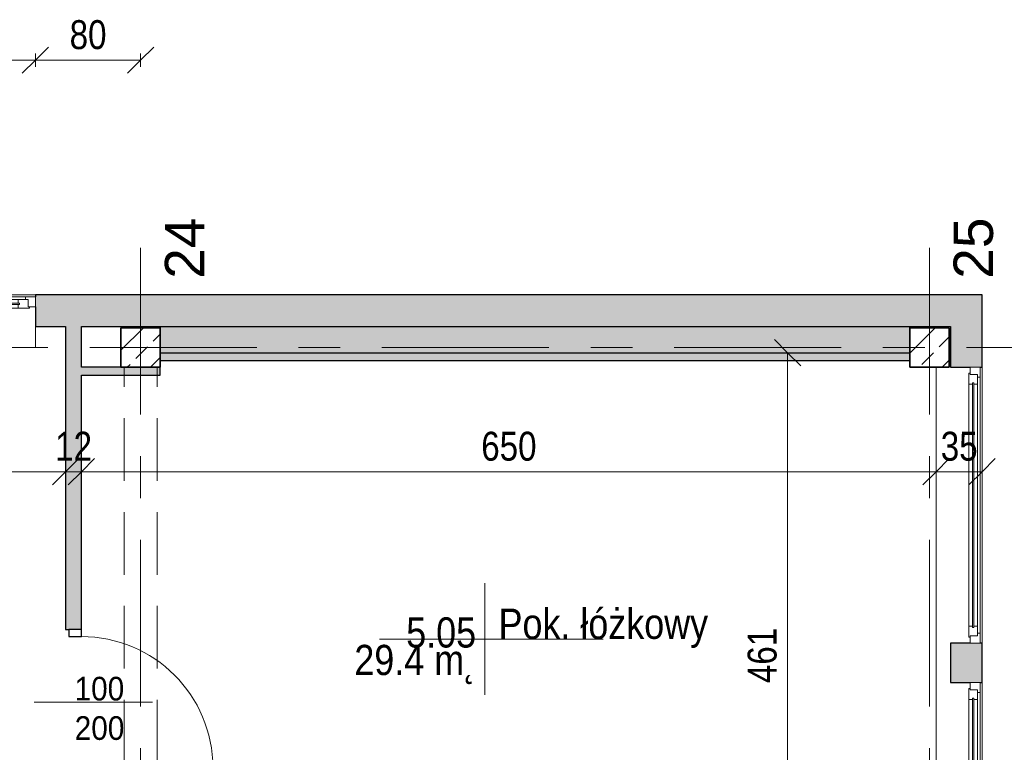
# Model space of a CAD drawing. Header units: centimetres. Extents: x -1743 to 21705, y -8842 to 3590.
# Tile 42 of 45: x 495 to 1244, y 2500 to 3058. Entities that reach past the tile are written whole.
import ezdxf

# ---------------------------------------------------------------- set-up
doc = ezdxf.new("R2010")
doc.units = ezdxf.units.CM
doc.linetypes.add('Oś', pattern=[222.25, 127, -31.75, 31.75, -31.75])
doc.linetypes.add('Ukryte', pattern=[71.438, 47.625, -23.813])
for name, color, linetype, lineweight in [('A-ANNO-DIMS', 211, 'Continuous', 13), ('A-ANNO-DIMS-100', 211, 'Continuous', 13), ('A-ANNO-NOTE', 131, 'Continuous', 9), ('A-AREA-IDEN', 2, 'Continuous', 13), ('A-DETL-GENF', 92, 'Continuous', 9), ('A-DETL-HDLN', 90, 'Ukryte', 9), ('A-DETL-MEDM', 33, 'Continuous', 25), ('A-DOOR', 31, 'Continuous', 13), ('A-GLAZ', 151, 'Continuous', 13), ('A-WALL', 113, 'Continuous', 13), ('S-COLS', 52, 'Continuous', 9), ('S-GRID', 1, 'Continuous', 13), ('S-GRID-IDEN', 1, 'Continuous', 13)]:
    doc.layers.add(name, color=color, linetype=linetype, lineweight=lineweight)
doc.styles.add('Arial', font='arial.ttf', dxfattribs={"width": 0.9, "height": 18})
doc.styles.add('Arial Narrow_2', font='ARIALN.TTF', dxfattribs={"height": 22})
doc.styles.add('Arial_1', font='arial.ttf', dxfattribs={"height": 30})
doc.styles.add('Arial_3', font='arial.ttf', dxfattribs={"width": 0.85, "height": 23})
doc.dimstyles.new('Diagonal_1_100__0_1__1', dxfattribs={"dimscale": 30.48, "dimtxt": 22.515481, "dimasz": 0.656168, "dimexe": 0.164042, "dimexo": 0.0625, "dimgap": 0.065617, "dimtad": 1, "dimdec": 1, "dimrnd": 0.1, "dimdsep": 46, "dimtxsty": 'Arial Narrow_2', "dimblk1": 'OBLIQUE', "dimblk2": 'OBLIQUE', "dimsah": 1, "dimcen": 0.09, "dimazin": 0, "dimtfac": 1, "dimtdec": 4, "dimtix": 1, "dimtmove": 0, "dimatfit": 3, "dimfxl": 0.164042, "dimfxlon": 1, "dimtvp": 1, "dimtolj": 1, "dimtzin": 0, "dimarcsym": 2})
doc.dimstyles.new('Diagonal_1_100__0_1__3', dxfattribs={"dimscale": 30.48, "dimtxt": 22.515481, "dimasz": 0.656168, "dimexe": 0.164042, "dimexo": 0.0625, "dimgap": 0.065617, "dimtad": 1, "dimdec": 1, "dimrnd": 0.1, "dimdsep": 46, "dimtxsty": 'Arial Narrow_2', "dimblk1": 'OBLIQUE', "dimblk2": 'OBLIQUE', "dimsah": 1, "dimcen": 0.09, "dimazin": 0, "dimtfac": 1, "dimtdec": 4, "dimtix": 1, "dimtmove": 0, "dimatfit": 3, "dimfxl": 0.164042, "dimfxlon": 1, "dimtvp": 1, "dimtolj": 1, "dimtzin": 0, "dimarcsym": 2})

# ---------------------------------------------------------------- blocks, each defined once
blk = doc.blocks.new('M_Concrete-Square-Column - 300 x 300mm-1794510-5_piętro III __10_50 m_ - stan istniejący')
at = {"layer": 'S-COLS'}
h = blk.add_hatch(dxfattribs=at)
h.set_pattern_fill('FP_14', color=256, style=0, pattern_type=2)
h.set_pattern_definition([(225, (1187.377, 2808.326), (17.67767, -17.67767), []), (225, (1169.7, 2808.326), (17.67767, -17.67767), [12.5, -6.25])])
h.paths.add_polyline_path([(-15, 15), (-15, -15), (15, -15), (15, 15)], flags=0)
at = {"layer": 'S-COLS', "lineweight": 35}
for p, q in [((-15, 15), (15, 15)), ((-15, -15), (-15, 15)), ((15, 15), (15, -15)), ((15, -15), (-15, -15))]:
    blk.add_line(p, q, dxfattribs=at)
blk = doc.blocks.new('M_Concrete-Square-Column - 300 x 300mm-V14-5_piętro III __10_50 m_ - stan istniejący')
at = {"layer": 'S-COLS'}
h = blk.add_hatch(dxfattribs=at)
h.set_pattern_fill('FP_18', color=256, style=0, pattern_type=2)
h.set_pattern_definition([(45, (-587.377, -2808.326), (-17.67767, 17.67767), []), (45, (-569.7, -2808.326), (-17.67767, 17.67767), [12.5, -6.25])])
h.paths.add_polyline_path([(15, -15), (15, 15), (-15, 15), (-15, -15)], flags=0)
at = {"layer": 'S-COLS', "lineweight": 35}
for p, q in [((15, 15), (-15, 15)), ((-15, 15), (-15, -15)), ((15, -15), (15, 15)), ((-15, -15), (15, -15))]:
    blk.add_line(p, q, dxfattribs=at)
blk = doc.blocks.new('DRZWI 1S - automatyczna etykieta - Drzwi 100-2252159-5_piętro III __10_50 m_ - stan istniejący')
at = {"layer": 'A-DETL-GENF'}
for p, q in [((-55.5, 6), (-55.5, -3.5)), ((-50, 6), (-55.5, 6)), ((-50, -3.5), (-50, 6)), ((55.5, 6), (50, 6)), ((50, 6), (50, -3.5)), ((55.5, -3.5), (55.5, 6)), ((-55.5, -3.5), (-50, -3.5)), ((50, -3.5), (55.5, -3.5))]:
    blk.add_line(p, q, dxfattribs=at)
at = {"layer": 'A-DETL-MEDM'}
for p, q in [((-50, 6), (-55.5, 6)), ((-55.5, 6), (-55.5, -3.5)), ((-50, -3.5), (-50, 6)), ((50, -3.5), (50, 6)), ((50, 6), (55.5, 6)), ((55.5, 6), (55.5, -3.5)), ((-55.5, -3.5), (-50, -3.5)), ((55.5, -3.5), (50, -3.5))]:
    blk.add_line(p, q, dxfattribs=at)
at = {"layer": 'A-DOOR'}
blk.add_line((50, 6), (50, 106), dxfattribs=at)
blk.add_arc((50, 6), 100, 90, 180, dxfattribs=at)
blk = doc.blocks.new('Okno - automatyczna etykieta - 210x165 _nietypowy podział_-2208582-5_piętro III __10_50 m_ - stan istniejący')
at = {"layer": 'A-GLAZ'}
for p, q in [((-97.5, 10.5), (-105, 10.5)), ((-105, 10.5), (-105, 3)), ((-105, 10.5), (105, 10.5)), ((-92, 8.5), (-99.5, 8.5)), ((-99.5, 8.5), (-99.5, 3)), ((-99.5, 3), (-99.5, 8.5)), ((-99.5, 8.5), (-97.5, 8.5)), ((-97.5, 8.5), (-97.5, 10.5)), ((97.5, 10.5), (-97.5, 10.5)), ((-92, 5.75), (-92, 8.5)), ((92, 8.5), (-92, 8.5)), ((99.5, 8.5), (92, 8.5)), ((92, 8.5), (92, 5.75)), ((105, 10.5), (97.5, 10.5)), ((97.5, 10.5), (97.5, 8.5)), ((97.5, 8.5), (99.5, 8.5)), ((99.5, 3), (99.5, 8.5)), ((99.5, 8.5), (99.5, 3)), ((105, 3), (105, 10.5)), ((-105, 3), (-99.5, 3)), ((-99.5, 3), (-100.5, 3)), ((-100.5, 3), (-100.5, 2)), ((-100.5, 2), (-92, 2)), ((93, 5.75), (-93, 5.75)), ((-93, 5.75), (-93, 4.75)), ((-93, 4.75), (-93, 5.75)), ((-93, 5.75), (-92, 5.75)), ((-93, 4.75), (93, 4.75)), ((-92, 4.75), (-93, 4.75)), ((-92, 2), (-92, 4.75)), ((92, 2), (-92, 2)), ((92, 5.75), (93, 5.75)), ((92, 4.75), (92, 2)), ((93, 4.75), (92, 4.75)), ((92, 2), (100.5, 2)), ((93, 4.75), (93, 5.75)), ((93, 5.75), (93, 4.75)), ((100.5, 3), (99.5, 3)), ((99.5, 3), (105, 3)), ((100.5, 2), (100.5, 3))]:
    blk.add_line(p, q, dxfattribs=at)
blk = doc.blocks.new('Okno - automatyczna etykieta - 200x165 _nietypowy podział_-2208530-5_piętro III __10_50 m_ - stan istniejący')
at = {"layer": 'A-GLAZ'}
for p, q in [((-92.5, 10.5), (-100, 10.5)), ((-100, 10.5), (-100, 3)), ((-100, 10.5), (100, 10.5)), ((-87, 8.5), (-94.5, 8.5)), ((-94.5, 8.5), (-94.5, 3)), ((-94.5, 3), (-94.5, 8.5)), ((-94.5, 8.5), (-92.5, 8.5)), ((-92.5, 8.5), (-92.5, 10.5)), ((92.5, 10.5), (-92.5, 10.5)), ((-87, 5.75), (-87, 8.5)), ((87, 8.5), (-87, 8.5)), ((94.5, 8.5), (87, 8.5)), ((87, 8.5), (87, 5.75)), ((100, 10.5), (92.5, 10.5)), ((92.5, 10.5), (92.5, 8.5)), ((92.5, 8.5), (94.5, 8.5)), ((94.5, 3), (94.5, 8.5)), ((94.5, 8.5), (94.5, 3)), ((100, 3), (100, 10.5)), ((-100, 3), (-94.5, 3)), ((-94.5, 3), (-95.5, 3)), ((-95.5, 3), (-95.5, 2)), ((-95.5, 2), (-87, 2)), ((88, 5.75), (-88, 5.75)), ((-88, 5.75), (-88, 4.75)), ((-88, 4.75), (-88, 5.75)), ((-88, 5.75), (-87, 5.75)), ((-88, 4.75), (88, 4.75)), ((-87, 4.75), (-88, 4.75)), ((-87, 2), (-87, 4.75)), ((87, 2), (-87, 2)), ((87, 5.75), (88, 5.75)), ((87, 4.75), (87, 2)), ((88, 4.75), (87, 4.75)), ((87, 2), (95.5, 2)), ((88, 4.75), (88, 5.75)), ((88, 5.75), (88, 4.75)), ((95.5, 3), (94.5, 3)), ((94.5, 3), (100, 3)), ((95.5, 2), (95.5, 3)), ((-100, -26), (-100, -12)), ((100, -12), (100, -26)), ((-100, -28), (-100, -26)), ((-100, -28), (100, -28)), ((100, -26), (100, -28))]:
    blk.add_line(p, q, dxfattribs=at)
blk = doc.blocks.new('DIMBLOCK71-5_piętro III __10_50 m_ - stan istniejący')
at = {"layer": 'A-ANNO-DIMS-100'}
for p, q in [((1079.48, 2804.33), (1069.48, 2814.33)), ((1074.48, 2804.33), (1084.48, 2804.33)), ((1079.48, 2804.33), (1074.48, 2804.33)), ((1079.48, 2343.33), (1079.48, 2804.33)), ((1079.48, 2804.33), (1089.48, 2794.33)), ((1079.48, 2343.33), (1069.48, 2353.33)), ((1074.48, 2343.33), (1084.48, 2343.33)), ((1079.48, 2343.33), (1074.48, 2343.33)), ((1079.48, 2343.33), (1089.48, 2333.33))]:
    blk.add_line(p, q, dxfattribs=at)
at = {"layer": 'A-ANNO-DIMS-100', "color": 0, "insert": (1049.05, 2552.92), "char_height": 22, "width": 50.1774, "attachment_point": 1, "rotation": 90, "line_spacing_factor": 0.974696, "style": 'Arial Narrow_2'}
blk.add_mtext('461', dxfattribs=at)
blk = doc.blocks.new('_Oblique')
at = {"color": 0, "linetype": 'ByBlock', "lineweight": -2}
blk.add_line((-0.5, -0.5), (0.5, 0.5), dxfattribs=at)
blk = doc.blocks.new('DIMBLOCK108-5_piętro III __10_50 m_ - stan istniejący')
at = {"layer": 'A-ANNO-DIMS-100'}
for p, q in [((307.38, 3027.02), (317.38, 3037.02)), ((507.38, 3027.02), (517.38, 3037.02)), ((307.38, 3027.02), (297.38, 3017.02)), ((307.38, 3022.02), (307.38, 3032.02)), ((307.38, 3027.02), (507.38, 3027.02)), ((307.38, 3027.02), (307.38, 3022.02)), ((507.38, 3027.02), (497.38, 3017.02)), ((507.38, 3022.02), (507.38, 3032.02)), ((507.38, 3027.02), (507.38, 3022.02))]:
    blk.add_line(p, q, dxfattribs=at)
at = {"layer": 'A-ANNO-DIMS-100', "color": 0, "insert": (386.47, 3057.45), "char_height": 22, "width": 50.1774, "attachment_point": 1, "line_spacing_factor": 0.974696, "style": 'Arial Narrow_2'}
blk.add_mtext('200', dxfattribs=at)
blk = doc.blocks.new('DIMBLOCK109-5_piętro III __10_50 m_ - stan istniejący')
at = {"layer": 'A-ANNO-DIMS-100'}
for p, q in [((507.38, 3027.02), (517.38, 3037.02)), ((587.38, 3027.02), (597.38, 3037.02)), ((507.38, 3027.02), (497.38, 3017.02)), ((507.38, 3022.02), (507.38, 3032.02)), ((507.38, 3027.02), (587.38, 3027.02)), ((507.38, 3027.02), (507.38, 3022.02)), ((587.38, 3027.02), (577.38, 3017.02)), ((587.38, 3022.02), (587.38, 3032.02)), ((587.38, 3027.02), (587.38, 3022.02))]:
    blk.add_line(p, q, dxfattribs=at)
at = {"layer": 'A-ANNO-DIMS-100', "color": 0, "insert": (533.44, 3057.45), "char_height": 22, "width": 33.4516, "attachment_point": 1, "line_spacing_factor": 0.974696, "style": 'Arial Narrow_2'}
blk.add_mtext('80', dxfattribs=at)
blk = doc.blocks.new('METKA_POMIESZCZENIA2 - Rozbudowana - bez ramki-2396678-5_piętro III __10_50 m_ - stan istniejący')
at = {"layer": 'A-AREA-IDEN'}
for p, q in [((0, 0.425), (0, 0)), ((0.0976, 0), (-0.8, 0)), ((-0.8, 0), (0.9, 0)), ((0, 0), (0, -0.425))]:
    blk.add_line(p, q, dxfattribs=at)
blk = doc.blocks.new('DIMBLOCK276-5_piętro III __10_50 m_ - stan istniejący')
at = {"layer": 'A-ANNO-DIMS-100'}
for p, q in [((297.38, 2713.76), (307.38, 2723.76)), ((297.38, 2718.76), (297.38, 2708.76)), ((297.38, 2713.76), (297.38, 2718.76)), ((530.38, 2713.76), (540.38, 2723.76)), ((530.38, 2718.76), (530.38, 2708.76)), ((530.38, 2713.76), (530.38, 2718.76)), ((297.38, 2713.76), (287.38, 2703.76)), ((297.38, 2713.76), (530.38, 2713.76)), ((530.38, 2713.76), (520.38, 2703.76))]:
    blk.add_line(p, q, dxfattribs=at)
at = {"layer": 'A-ANNO-DIMS-100', "color": 0, "insert": (392.97, 2744.2), "char_height": 22, "width": 50.1774, "attachment_point": 1, "line_spacing_factor": 0.974696, "style": 'Arial Narrow_2'}
blk.add_mtext('233', dxfattribs=at)
blk = doc.blocks.new('DIMBLOCK277-5_piętro III __10_50 m_ - stan istniejący')
at = {"layer": 'A-ANNO-DIMS-100'}
for p, q in [((530.38, 2713.76), (540.38, 2723.76)), ((530.38, 2718.76), (530.38, 2708.76)), ((530.38, 2713.76), (530.38, 2718.76)), ((542.38, 2713.76), (552.38, 2723.76)), ((542.38, 2718.76), (542.38, 2708.76)), ((542.38, 2713.76), (542.38, 2718.76)), ((530.38, 2713.76), (520.38, 2703.76)), ((530.38, 2713.76), (542.38, 2713.76)), ((542.38, 2713.76), (532.38, 2703.76))]:
    blk.add_line(p, q, dxfattribs=at)
at = {"layer": 'A-ANNO-DIMS-100', "color": 0, "insert": (522.44, 2744.2), "char_height": 22, "width": 33.4516, "attachment_point": 1, "line_spacing_factor": 0.974696, "style": 'Arial Narrow_2'}
blk.add_mtext('12', dxfattribs=at)
blk = doc.blocks.new('DIMBLOCK278-5_piętro III __10_50 m_ - stan istniejący')
at = {"layer": 'A-ANNO-DIMS-100'}
for p, q in [((542.38, 2713.76), (552.38, 2723.76)), ((542.38, 2718.76), (542.38, 2708.76)), ((542.38, 2713.76), (542.38, 2718.76)), ((1192.38, 2713.76), (1202.38, 2723.76)), ((1192.38, 2718.76), (1192.38, 2708.76)), ((1192.38, 2713.76), (1192.38, 2718.76)), ((542.38, 2713.76), (532.38, 2703.76)), ((542.38, 2713.76), (1192.38, 2713.76)), ((1192.38, 2713.76), (1182.38, 2703.76))]:
    blk.add_line(p, q, dxfattribs=at)
at = {"layer": 'A-ANNO-DIMS-100', "color": 0, "insert": (846.47, 2744.2), "char_height": 22, "width": 50.1774, "attachment_point": 1, "line_spacing_factor": 0.974696, "style": 'Arial Narrow_2'}
blk.add_mtext('650', dxfattribs=at)
blk = doc.blocks.new('DIMBLOCK279-5_piętro III __10_50 m_ - stan istniejący')
at = {"layer": 'A-ANNO-DIMS-100'}
for p, q in [((1192.38, 2713.76), (1202.38, 2723.76)), ((1192.38, 2718.76), (1192.38, 2708.76)), ((1192.38, 2713.76), (1192.38, 2718.76)), ((1227.38, 2713.76), (1237.38, 2723.76)), ((1227.38, 2718.76), (1227.38, 2708.76)), ((1227.38, 2713.76), (1227.38, 2718.76)), ((1192.38, 2713.76), (1182.38, 2703.76)), ((1192.38, 2713.76), (1227.38, 2713.76)), ((1227.38, 2713.76), (1217.38, 2703.76))]:
    blk.add_line(p, q, dxfattribs=at)
at = {"layer": 'A-ANNO-DIMS-100', "color": 0, "insert": (1195.94, 2744.2), "char_height": 22, "width": 33.4516, "attachment_point": 1, "line_spacing_factor": 0.974696, "style": 'Arial Narrow_2'}
blk.add_mtext('35', dxfattribs=at)

msp = doc.modelspace()

# ---------------------------------------------------------------- hatches: boundary and pattern name
at = {"layer": 'A-WALL'}
h = msp.add_hatch(color=9, dxfattribs=at)
h.paths.add_polyline_path([(1227.38, 2824.33), (1227.38, 2848.33), (507.38, 2848.33), (507.38, 2824.33), (1203.38, 2824.33)], flags=0)
h.paths.add_polyline_path([(307.38, 2824.33), (307.38, 2848.33), (267.38, 2848.33), (267.38, 2824.33), (297.38, 2824.33)], flags=0)
h.paths.add_polyline_path([(113.38, 2824.33), (157.38, 2824.33), (157.38, 2848.33), (-182.62, 2848.33), (-182.62, 2824.33), (17.38, 2824.33)], flags=0)
h.paths.add_polyline_path([(-297.62, 2824.33), (-292.62, 2824.33), (-292.62, 2848.33), (-332.62, 2848.33), (-332.62, 2824.33), (-302.62, 2824.33)], flags=0)
h.paths.add_polyline_path([(-555.62, 2824.33), (-532.62, 2824.33), (-532.62, 2848.33), (-1217.62, 2848.33), (-1217.62, 2824.33), (-567.62, 2824.33)], flags=0)
h = msp.add_hatch(color=9, dxfattribs=at)
h.paths.add_polyline_path([(532.88, 132.33), (542.38, 132.33), (542.38, 139.33), (530.38, 139.33), (530.38, 132.33)], flags=0)
h.paths.add_polyline_path([(542.38, 250.33), (542.38, 515.33), (530.38, 515.33), (530.38, 250.33), (532.88, 250.33)], flags=0)
h.paths.add_polyline_path([(542.38, 657.83), (542.38, 660.33), (530.38, 660.33), (530.38, 657.83), (532.88, 657.83)], flags=0)
h.paths.add_polyline_path([(542.38, 781.33), (542.38, 1102.83), (530.38, 1102.83), (530.38, 781.33)], flags=0)
h.paths.add_polyline_path([(530.38, 1312.83), (542.38, 1312.83), (542.38, 1431.33), (530.38, 1431.33)], flags=0)
h.paths.add_polyline_path([(542.38, 1633.83), (542.38, 2022.83), (530.38, 2022.83), (530.38, 1633.83), (532.88, 1633.83)], flags=0)
h.paths.add_polyline_path([(532.88, 2173.83), (542.38, 2173.83), (542.38, 2458.83), (530.38, 2458.83), (530.38, 2173.83)], flags=0)
h.paths.add_polyline_path([(530.38, 2593.83), (542.38, 2593.83), (542.38, 2824.33), (530.38, 2824.33), (530.38, 2634.26)], flags=0)
for points in [[(1172.38, 2804.33), (1172.38, 2824.33), (602.38, 2824.33), (602.38, 2804.33), (736.44, 2804.33)], [(602.38, 2798.33), (1172.38, 2798.33), (1172.38, 2804.33), (602.38, 2804.33)], [(602.38, 2787.33), (602.38, 2793.33), (542.38, 2793.33), (542.38, 2787.33), (572.38, 2787.33)]]:
    msp.add_hatch(color=9, dxfattribs=at).paths.add_polyline_path(points, flags=0)
h = msp.add_hatch(color=9, dxfattribs=at)
h.paths.add_polyline_path([(1227.38, 393.33), (1227.38, 423.33), (1203.38, 423.33), (1203.38, 393.33)], flags=0)
h.paths.add_polyline_path([(1223.88, 633.33), (1227.38, 633.33), (1227.38, 663.33), (1203.38, 663.33), (1203.38, 633.33), (1218.38, 633.33)], flags=0)
h.paths.add_polyline_path([(1223.88, 873.33), (1227.38, 873.33), (1227.38, 903.33), (1203.38, 903.33), (1203.38, 873.33), (1218.38, 873.33)], flags=0)
h.paths.add_polyline_path([(1218.38, 1113.33), (1227.38, 1113.33), (1227.38, 1143.33), (1203.38, 1143.33), (1203.38, 1113.33)], flags=0)
h.paths.add_polyline_path([(1223.88, 1353.33), (1227.38, 1353.33), (1227.38, 1383.33), (1203.38, 1383.33), (1203.38, 1353.33), (1218.38, 1353.33)], flags=0)
h.paths.add_polyline_path([(1225.88, 1593.33), (1227.38, 1593.33), (1227.38, 1623.33), (1203.38, 1623.33), (1203.38, 1593.33), (1223.88, 1593.33)], flags=0)
h.paths.add_polyline_path([(1223.88, 1833.33), (1227.38, 1833.33), (1227.38, 1863.33), (1203.38, 1863.33), (1203.38, 1833.33), (1218.38, 1833.33)], flags=0)
h.paths.add_polyline_path([(1218.38, 2073.33), (1227.38, 2073.33), (1227.38, 2103.33), (1203.38, 2103.33), (1203.38, 2073.33)], flags=0)
h.paths.add_polyline_path([(1218.38, 2313.33), (1227.38, 2313.33), (1227.38, 2343.33), (1203.38, 2343.33), (1203.38, 2313.33)], flags=0)
h.paths.add_polyline_path([(1223.88, 2553.33), (1227.38, 2553.33), (1227.38, 2583.33), (1203.38, 2583.33), (1203.38, 2553.33), (1218.38, 2553.33)], flags=0)
h.paths.add_polyline_path([(1203.38, 2793.33), (1227.38, 2793.33), (1227.38, 2824.33), (1203.38, 2824.33), (1203.38, 2808.33)], flags=0)

# ---------------------------------------------------------------- linework, layer by layer
at = {"layer": 'A-ANNO-NOTE', "lineweight": 13}
msp.add_line((506.38, 2538.33), (596.38, 2538.33), dxfattribs=at)
at = {"layer": 'A-DETL-HDLN'}
for p, q in [((574.88, 420.83), (574.88, 2793.33)), ((599.88, 420.83), (599.88, 2793.33))]:
    msp.add_line(p, q, dxfattribs=at)
at = {"layer": 'A-WALL'}
for p, q in [((307.38, 2848.33), (507.38, 2848.33)), ((1192.38, 2823.33), (1192.38, 2824.33)), ((1192.38, 2343.33), (1192.38, 2793.33)), ((1227.38, 2793.33), (1227.38, 2583.33)), ((1227.38, 2553.33), (1227.38, 2343.33))]:
    msp.add_line(p, q, dxfattribs=at)
at = {"layer": 'A-WALL', "color": 7, "lineweight": 25}
for p, q in [((1227.38, 2848.33), (507.38, 2848.33)), ((507.38, 2848.33), (507.38, 2846.83)), ((1227.38, 2793.33), (1227.38, 2848.33)), ((507.38, 2839.33), (507.38, 2824.33)), ((507.38, 2824.33), (530.38, 2824.33)), ((530.38, 2824.33), (530.38, 2593.83)), ((542.38, 2793.33), (542.38, 2824.33)), ((542.38, 2824.33), (1203.38, 2824.33)), ((602.38, 2824.33), (602.38, 2823.33)), ((1172.38, 2823.33), (1172.38, 2824.33)), ((1203.38, 2824.33), (1203.38, 2793.33)), ((602.38, 2804.33), (1172.38, 2804.33)), ((572.38, 2793.33), (542.38, 2793.33)), ((602.38, 2798.33), (1172.38, 2798.33)), ((602.38, 2787.33), (602.38, 2793.33)), ((1203.38, 2793.33), (1218.38, 2793.33)), ((1225.88, 2793.33), (1227.38, 2793.33)), ((542.38, 2593.83), (542.38, 2787.33)), ((542.38, 2787.33), (602.38, 2787.33)), ((530.38, 2593.83), (532.88, 2593.83)), ((1218.38, 2583.33), (1203.38, 2583.33)), ((1203.38, 2583.33), (1203.38, 2553.33)), ((1227.38, 2583.33), (1225.88, 2583.33)), ((1227.38, 2553.33), (1227.38, 2583.33)), ((1203.38, 2553.33), (1218.38, 2553.33)), ((1225.88, 2553.33), (1227.38, 2553.33))]:
    msp.add_line(p, q, dxfattribs=at)
at = {"layer": 'S-GRID', "linetype": 'Oś'}
for p, q in [((587.38, 2884.27), (587.38, 27.13)), ((1187.38, 2884.27), (1187.38, 27.13)), ((1342.46, 2808.33), (-1368.76, 2808.33))]:
    msp.add_line(p, q, dxfattribs=at)

# ---------------------------------------------------------------- block references
at = {"layer": 'A-AREA-IDEN', "xscale": 99.99999999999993, "yscale": 99.99999999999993, "zscale": 99.99999999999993}
msp.add_blockref('METKA_POMIESZCZENIA2 - Rozbudowana - bez ramki-2396678-5_piętro III __10_50 m_ - stan istniejący', (849.2, 2586.41), dxfattribs=at)
at = {"layer": 'A-DOOR', "rotation": 269.9999999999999}
msp.add_blockref('DRZWI 1S - automatyczna etykieta - Drzwi 100-2252159-5_piętro III __10_50 m_ - stan istniejący', (536.38, 2538.33), dxfattribs=at)
at = {"layer": 'A-GLAZ'}
msp.add_blockref('Okno - automatyczna etykieta - 200x165 _nietypowy podział_-2208530-5_piętro III __10_50 m_ - stan istniejący', (407.38, 2836.33), dxfattribs=at)
at = {"layer": 'A-GLAZ', "rotation": 269.9999999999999}
for p in [(1215.38, 2688.33), (1215.38, 2448.33)]:
    msp.add_blockref('Okno - automatyczna etykieta - 210x165 _nietypowy podział_-2208582-5_piętro III __10_50 m_ - stan istniejący', p, dxfattribs=at)
at = {"layer": 'S-COLS'}
msp.add_blockref('M_Concrete-Square-Column - 300 x 300mm-V14-5_piętro III __10_50 m_ - stan istniejący', (587.38, 2808.33), dxfattribs=at)
at = {"layer": 'S-COLS', "rotation": 180}
msp.add_blockref('M_Concrete-Square-Column - 300 x 300mm-1794510-5_piętro III __10_50 m_ - stan istniejący', (1187.38, 2808.33), dxfattribs=at)

# ---------------------------------------------------------------- texts
at = {"layer": 'A-ANNO-NOTE', "lineweight": 211, "char_height": 18, "width": 38.07, "attachment_point": 5, "line_spacing_factor": 0.936439, "style": 'Arial'}
for s, insert in [('\\pxqc,t6.35,12.7,19.05,25.4,31.75,38.1,44.45,50.8,57.15,63.5,69.85,76.2,82.55,88.9,95.25,101.6,107.95,114.3,120.65,127,133.35,139.7,146.05,152.4,158.75,165.1,171.45,177.8,184.15,190.5,196.85,203.2;{100}', (556.07, 2548.56)), ('\\pxqc,t6.35,12.7,19.05,25.4,31.75,38.1,44.45,50.8,57.15,63.5,69.85,76.2,82.55,88.9,95.25,101.6,107.95,114.3,120.65,127,133.35,139.7,146.05,152.4,158.75,165.1,171.45,177.8,184.15,190.5,196.85,203.2;{200}', (556.16, 2518.56))]:
    msp.add_mtext(s, dxfattribs=dict(at, insert=insert))
at = {"layer": 'A-AREA-IDEN', "char_height": 23, "line_spacing_factor": 0.936439, "style": 'Arial_3'}
for s, insert, width, attachment_point in [('\\pxt3.69565,7.3913,11.08696,14.78261,18.47826,22.17391,25.86957,29.56522,33.26087,36.95652,40.65217,44.34783,48.04348,51.73913,55.43478,59.13043,62.82609,66.52174,70.21739,73.91304,77.6087,81.30435,85,88.69565,92.3913,96.08696,99.78261,103.47826,107.17391,110.86957,114.56522,118.26087;{Pok. łóżkowy}', (859.62, 2579.63), 156.91, 7), ('\\pxqr,t3.69565,7.3913,11.08696,14.78261,18.47826,22.17391,25.86957,29.56522,33.26087,36.95652,40.65217,44.34783,48.04348,51.73913,55.43478,59.13043,62.82609,66.52174,70.21739,73.91304,77.6087,81.30435,85,88.69565,92.3913,96.08696,99.78261,103.47826,107.17391,110.86957,114.56522,118.26087;{5.05}', (842.54, 2579.63), 52.87, 9), ('\\pxqr,t3.69565,7.3913,11.08696,14.78261,18.47826,22.17391,25.86957,29.56522,33.26087,36.95652,40.65217,44.34783,48.04348,51.73913,55.43478,59.13043,62.82609,66.52174,70.21739,73.91304,77.6087,81.30435,85,88.69565,92.3913,96.08696,99.78261,103.47826,107.17391,110.86957,114.56522,118.26087;{29.4 m˛}', (842.54, 2582.02), 91.63, 3)]:
    msp.add_mtext(s, dxfattribs=dict(at, insert=insert, width=width, attachment_point=attachment_point))
at = {"layer": 'S-GRID-IDEN', "char_height": 30, "width": 48.3, "attachment_point": 5, "rotation": 90, "line_spacing_factor": 0.936439, "style": 'Arial_1'}
for s, insert in [('\\pxqc,t4.23333,8.46667,12.7,16.93333,21.16667,25.4,29.63333,33.86667,38.1,42.33333,46.56667,50.8,55.03333,59.26667,63.5,67.73333,71.96667,76.2,80.43333,84.66667,88.9,93.13333,97.36667,101.6,105.83333,110.06667,114.3,118.53333,122.76667,127,131.23333,135.46667;{24}', (620.88, 2883.93)), ('\\pxqc,t4.23333,8.46667,12.7,16.93333,21.16667,25.4,29.63333,33.86667,38.1,42.33333,46.56667,50.8,55.03333,59.26667,63.5,67.73333,71.96667,76.2,80.43333,84.66667,88.9,93.13333,97.36667,101.6,105.83333,110.06667,114.3,118.53333,122.76667,127,131.23333,135.46667;{25}', (1220.88, 2883.93))]:
    msp.add_mtext(s, dxfattribs=dict(at, insert=insert))

# ---------------------------------------------------------------- dimensions: what is measured, and where the dimension line sits
at = {"layer": 'A-ANNO-DIMS'}
for base, p1, p2, dimstyle, override, picture, middle in [((507.38, 3027.02), (307.38, 3022.02), (507.38, 3022.02), 'Diagonal_1_100__0_1__1', {"dimpost": '<>', "dimfxl": 200}, 'DIMBLOCK108-5_piętro III __10_50 m_ - stan istniejący', (407.38, 3040.25)), ((587.38, 3027.02), (507.38, 3022.02), (587.38, 3022.02), 'Diagonal_1_100__0_1__1', {"dimpost": '<>', "dimfxl": 80}, 'DIMBLOCK109-5_piętro III __10_50 m_ - stan istniejący', (547.38, 3040.25)), ((530.38, 2713.76), (297.38, 2718.76), (530.38, 2718.76), 'Diagonal_1_100__0_1__3', {"dimpost": '<>', "dimfxl": 233}, 'DIMBLOCK276-5_piętro III __10_50 m_ - stan istniejący', (413.88, 2726.99)), ((542.38, 2713.76), (530.38, 2718.76), (542.38, 2718.76), 'Diagonal_1_100__0_1__3', {"dimpost": '<>', "dimfxl": 12}, 'DIMBLOCK277-5_piętro III __10_50 m_ - stan istniejący', (536.38, 2726.81)), ((1192.38, 2713.76), (542.38, 2718.76), (1192.38, 2718.76), 'Diagonal_1_100__0_1__3', {"dimpost": '<>', "dimfxl": 650}, 'DIMBLOCK278-5_piętro III __10_50 m_ - stan istniejący', (867.38, 2726.99)), ((1227.38, 2713.76), (1192.38, 2718.76), (1227.38, 2718.76), 'Diagonal_1_100__0_1__3', {"dimpost": '<>', "dimfxl": 35}, 'DIMBLOCK279-5_piętro III __10_50 m_ - stan istniejący', (1209.88, 2726.99))]:
    dim = msp.add_linear_dim(base=base, p1=p1, p2=p2, dimstyle=dimstyle, override=override, dxfattribs=at)
    dim.commit()
    dim.dimension.update_dxf_attribs({"geometry": picture, "text_midpoint": middle})
dim = msp.add_linear_dim(base=(1079.48, 2804.33), p1=(1074.48, 2343.33), p2=(1074.48, 2804.33), angle=90, dimstyle='Diagonal_1_100__0_1__1', override={"dimpost": '<>', "dimfxl": 461}, dxfattribs=at)
dim.commit()
dim.dimension.update_dxf_attribs({"geometry": 'DIMBLOCK71-5_piętro III __10_50 m_ - stan istniejący', "text_midpoint": (1066.25, 2573.83)})

doc.saveas('drawing.dxf')
